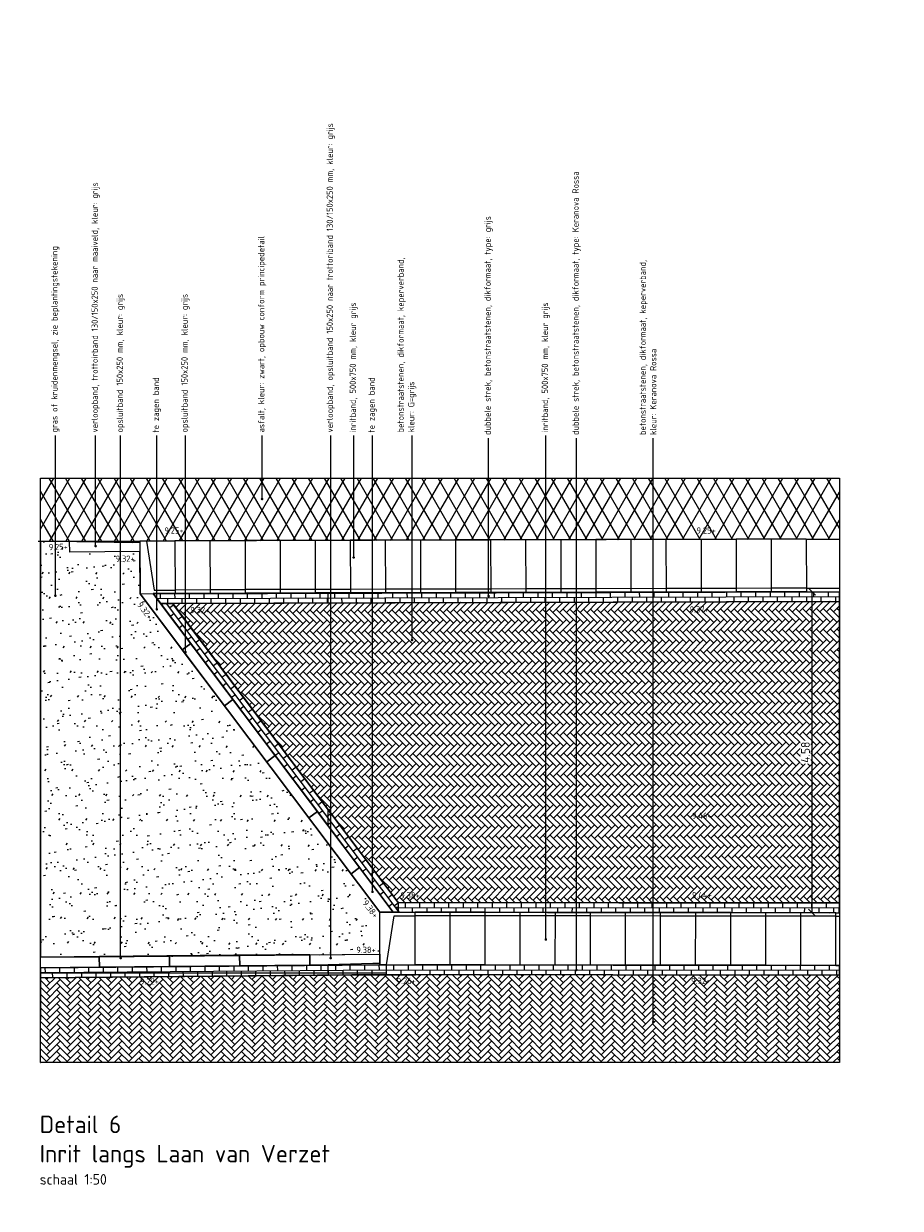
# Model space of a CAD drawing. Header units: metres. Extents: x -890 to 5635, y -951 to 6976.
# Tile 7 of 58: x 35 to 47, y -7 to 10. Entities that reach past the tile are written whole.
import ezdxf
from ezdxf import colors
from ezdxf.entities.mleader import LeaderData, LeaderLine
from ezdxf.math import Vec2, Vec3

# ---------------------------------------------------------------- set-up
doc = ezdxf.new("R2010")
doc.units = ezdxf.units.M
for name, color, linetype, lineweight in [('N-WE-GR-GRAS-A', 11, 'Continuous', 13), ('N-WE-VH-KANTOPSLUITING_ELEMENT_INRIT-S', 2, 'Continuous', 25), ('N-WE-VH-KANTOPSLUITING_OPSLUITBAND_150X250-G', 3, 'Continuous', 25), ('N-WE-VH-KANTOPSLUITING_VERLOOPBAND-S', 3, 'Continuous', 25), ('N-WE-VH-VERHARDING_ASFALT-A', 11, 'Continuous', 13), ('N-WE-VH-VERHARDING_BETONSTRAATSTEEN-A', 11, 'Continuous', 13), ('N-WE-VH-VERHARDING_STRAATBAKSTEEN-A', 11, 'Continuous', 13), ('X-XX-AL-AANPIJLING-T18', 10, 'Continuous', 18), ('X-XX-AL-PEIL-T18', 10, 'Continuous', 18), ('X-XX-AL-T50', 130, 'Continuous', 50)]:
    doc.layers.add(name, color=color, linetype=linetype, lineweight=lineweight)
doc.layers.add('TL00_HULPLAAG', color=211, linetype='Continuous', plot=False)
doc.styles.add('NLCS-ISO', font='NLCS-ISO.ttf')
doc.styles.add('NLCS-ISO-M20-T50', font='NLCS-ISO.ttf', dxfattribs={"height": 0.1})
doc.styles.add('NLCS-ISO-M50-T18', font='NLCS-ISO.ttf', dxfattribs={"height": 0.09})
doc.styles.add('NLCS-ISO-M50-T50', font='NLCS-ISO.ttf', dxfattribs={"height": 0.25})
doc.dimstyles.new('NLCS RODOR-DIM-050', dxfattribs={"dimscale": 0.05, "dimtxt": 2.5, "dimasz": 2, "dimexe": 1.25, "dimexo": 0.625, "dimtad": 1, "dimzin": 1, "dimdsep": 46, "dimtxsty": 'NLCS-ISO', "dimblk": 'OBLIQUE', "dimcen": 0, "dimse1": 1, "dimse2": 1, "dimclrd": 256, "dimclre": 1, "dimclrt": 256, "dimadec": 0, "dimazin": 0, "dimtfac": 1, "dimtmove": 2, "dimatfit": 3, "dimfxl": 1, "dimtfill": 1, "dimtolj": 1, "dimtzin": 0, "dimlwd": -1, "dimlwe": -1, "dimarcsym": 0})
pattern_1 = [(0, (6.942, 12.5165), (0, 8), []), (90, (6.942, 12.5165), (-8, 8), [8, -8])]

# ---------------------------------------------------------------- blocks, each defined once
blk = doc.blocks.new('N-SVH-INRITELEMENT_130 150_180X750X500_MIDDEN')
for p, q in [((0, 0), (0, 0.75)), ((0.5, 0.75), (0, 0.75)), ((0.5, 0.7), (0, 0.7)), ((0.5, 0), (0.5, 0.75)), ((0.5, 0), (0, 0))]:
    blk.add_line(p, q)
blk = doc.blocks.new('N-SVH-INRITELEMENT_130 150_180X750X500_LINKS')
for p, q in [((0, 0), (0, 0.75)), ((0, 0.75), (0.5, 0.75)), ((0.095, 0), (0.2, 0.7)), ((0.2, 0.7), (0.5, 0.7)), ((0.5, 0), (0.5, 0.75)), ((0, 0), (0.5, 0))]:
    blk.add_line(p, q)
blk = doc.blocks.new('SVH-VERLOOPBAND_TROTTOIRBAND 130 150X250 HD_OPSLUITBAND 150X250 HD_L1000_LINKS-MM')
blk.add_lwpolyline([(0, 0), (-1000, 0), (-1000, 150), (0, 150)], close=True)
blk.add_lwpolyline([(0, 20), (-100, 20), (-900, 0)])
blk = doc.blocks.new('SVH-TROTTOIRBAND EINDVERLOOPBAND_130 150X250_150X120_RECHTS_L1000_HD-MM')
for p in [(0, 20), (900, 0)]:
    blk.add_line(p, (100, 20))
blk.add_lwpolyline([(1000, 0), (0, 0), (0, 150), (1000, 150)], close=True)
blk = doc.blocks.new('_Dot')
at = {"color": 0, "linetype": 'ByBlock', "lineweight": -2}
blk.add_line((-0.5, 0), (-1, 0), dxfattribs=at)
at = {"color": 0, "linetype": 'ByBlock', "const_width": 0.5}
blk.add_lwpolyline([(-0.25, 0, 1), (0.25, 0, 1)], format="xyb", close=True, dxfattribs=at)
blk = doc.blocks.new('_Oblique')
at = {"color": 0, "linetype": 'ByBlock', "lineweight": -2}
blk.add_line((-0.5, -0.5), (0.5, 0.5), dxfattribs=at)
blk = doc.blocks.new('*D140')
at = {"layer": 'Defpoints', "color": 0, "transparency": 16777216}
for p in [(46.233, 1.954), (45.843, -2.622), (46.233, -2.622)]:
    blk.add_point(p, dxfattribs=at)
at = {"layer": 'X-XX-AL-PEIL-T18', "transparency": 16777216}
blk.add_line((45.843, 1.954), (45.843, -2.622), dxfattribs=at)
at = {"layer": 'X-XX-AL-PEIL-T18', "transparency": 16777216, "xscale": 0.1, "yscale": 0.1, "zscale": 0.1}
for p, rotation in [((45.843, 1.954), 90), ((45.843, -2.622), 270)]:
    blk.add_blockref('_Oblique', p, dxfattribs=dict(at, rotation=rotation))
at = {"layer": 'X-XX-AL-PEIL-T18', "transparency": 16777216, "insert": (45.75, -0.334), "char_height": 0.125, "attachment_point": 5, "rotation": 90, "style": 'NLCS-ISO', "bg_fill": 3, "box_fill_scale": 1.1, "bg_fill_color": 256, "bg_fill_true_color": 13158600, "bg_fill_transparency": 0}
blk.add_mtext('\\A1;4.58', dxfattribs=at)

msp = doc.modelspace()

# ---------------------------------------------------------------- hatches: boundary and pattern name
at = {"layer": 'N-WE-GR-GRAS-A'}
h = msp.add_hatch(dxfattribs=at)
h.set_pattern_fill('AGR-GRAS_GAZON', color=256, scale=0.2, pattern_type=2)
h.set_pattern_definition([(37.5, (6.94224, 12.51645), (-0.0125987, 0.3853648), [0, -0.304, 0, -0.34, 0, -0.325]), (7.5, (6.94224, 12.51645), (0.353955, 0.564429), [0, -0.164, 0, -0.274, 0, -0.105]), (327.5, (6.69624, 12.51645), (0.6228284, 0.0011318), [0, -0.1, 0, -0.36, 0, -0.47]), (317.5, (6.69624, 12.51645), (0.601225, 0.175535), [0, -0.05, 0, -0.236, 0, -0.27]), (51, (6.43424, 13.27845), (-0.1008174, 0.3515922), [0.03, -0.4191]), (10, (6.43424, 11.75445), (0.1545774, 0.3314922), [0.03, -0.4191])])
h.paths.add_polyline_path([(34.845, -3.257), (39.683, -3.214), (39.685, -2.614), (36.265, 1.925), (36.262, 2.525), (35.262, 2.519), (35.261, 2.669), (34.845, 2.669)])
h = msp.add_hatch(dxfattribs=at)
h.set_pattern_fill('DF-KEPER', color=256, angle=135.16)
h.set_pattern_definition([(135.16, (36.73217, 1.78657), (-0.09758036, -0.0002725), [0.276, -0.138]), (45.16, (36.586205, 1.63979), (-0.09758036, -0.0002725), [0.276, -0.138])])
h.paths.add_polyline_path([(46.233, 1.814), (46.233, -2.482), (39.943, -2.474), (36.732, 1.787), (36.732, 1.787)])
h.paths.add_polyline_path([(39.953, -2.445), (40.277, -2.441), (40.276, -2.306), (39.952, -2.31)], flags=24)
h.paths.add_polyline_path([(44.11, -2.439), (44.452, -2.436), (44.451, -2.301), (44.109, -2.304)], flags=24)
h.paths.add_polyline_path([(44.11, -1.309), (44.443, -1.306), (44.442, -1.171), (44.109, -1.174)], flags=24)
h.paths.add_polyline_path([(36.959, 1.624), (37.283, 1.627), (37.281, 1.762), (36.957, 1.759)], flags=24)
h.paths.add_polyline_path([(44.076, 1.633), (44.4, 1.636), (44.399, 1.771), (44.075, 1.768)], flags=24)
at = {"layer": 'N-WE-VH-VERHARDING_ASFALT-A'}
h = msp.add_hatch(dxfattribs=at)
h.set_pattern_fill('AVH-ASFALT', color=256, scale=0.2, pattern_type=2)
h.set_pattern_definition([(60, (6.94224, 12.51645), (-0.1732051, 0.1), []), (120, (6.94224, 12.51645), (-0.1732051, -0.1), [])])
h.paths.add_polyline_path([(46.233, 3.572), (46.235, 2.704), (36.261, 2.675), (35.261, 2.669), (34.845, 2.669), (34.845, 3.572)])
h.paths.add_polyline_path([(44.176, 2.758), (44.5, 2.761), (44.499, 2.896), (44.175, 2.893)], flags=24)
h.paths.add_polyline_path([(36.589, 2.758), (36.913, 2.761), (36.912, 2.896), (36.588, 2.893)], flags=24)
at = {"layer": 'N-WE-VH-VERHARDING_BETONSTRAATSTEEN-A'}
h = msp.add_hatch(dxfattribs=at)
h.set_pattern_fill('AR-B816', color=256)
h.set_pattern_definition(pattern_1)
h.paths.add_polyline_path([(46.093, 1.814), (46.233, 1.814), (46.233, -2.622), (46.092, -2.622)])
h.paths.add_polyline_path([(39.943, -2.474), (39.943, -2.614), (39.873, -2.614), (36.452, 1.926), (36.731, 1.927), (36.732, 1.787)])
h.paths.add_polyline_path([(46.233, 1.814), (36.732, 1.787), (36.731, 1.927), (46.233, 1.954)])
edge = h.paths.add_edge_path()
edge.add_line((46.232, -2.622), (46.233, -2.482))
edge.add_line((46.233, -2.482), (39.943, -2.474))
edge.add_line((39.943, -2.474), (39.943, -2.614))
edge.add_line((39.943, -2.614), (46.092, -2.622))
h = msp.add_hatch(dxfattribs=at)
h.set_pattern_fill('AR-B816', color=256)
h.set_pattern_definition(pattern_1)
edge = h.paths.add_edge_path()
edge.add_line((39.779, -3.504), (34.845, -3.547))
edge.add_line((34.845, -3.547), (34.845, -3.407))
edge.add_line((34.845, -3.407), (39.684, -3.364))
edge.add_line((39.684, -3.364), (39.779, -3.364))
h = msp.add_hatch(dxfattribs=at)
h.set_pattern_fill('DF-KEPER', color=256, angle=45)
h.set_pattern_definition([(45, (27.906064, -16.06304), (0, 0.09758074), [0.276, -0.138]), (315, (27.75969, -15.91667), (1e-17, 0.09758074), [0.276, -0.138])])
edge = h.paths.add_edge_path()
edge.add_line((34.845, -3.547), (38.952, -3.509))
edge.add_line((38.952, -3.509), (41.435, -3.504))
edge.add_line((41.435, -3.504), (46.233, -3.512))
edge.add_line((46.233, -3.512), (46.233, -4.758))
edge.add_line((46.233, -4.758), (34.845, -4.758))
edge.add_line((34.845, -4.758), (34.848, -3.547))
h.paths.add_polyline_path([(39.901, -3.663), (40.225, -3.66), (40.223, -3.525), (39.899, -3.528)], flags=24)
h.paths.add_polyline_path([(44.099, -3.663), (44.423, -3.66), (44.422, -3.525), (44.098, -3.528)], flags=24)
h.paths.add_polyline_path([(36.241, -3.669), (36.565, -3.666), (36.564, -3.531), (36.24, -3.534)], flags=24)
at = {"layer": 'N-WE-VH-VERHARDING_STRAATBAKSTEEN-A'}
h = msp.add_hatch(dxfattribs=at)
h.set_pattern_fill('DF-HALFSTEENS', color=256, angle=90.16)
h.set_pattern_definition([(90.16, (36.452, 1.92575), (-0.1040776, 0.2067102), [0.069, -0.069]), (180.16, (36.452, 1.92575), (0.0001927, -0.06899973), [])])
h.paths.add_polyline_path([(46.233, 1.814), (36.557, 1.787), (36.452, 1.926), (46.233, 1.954)])
h = msp.add_hatch(dxfattribs=at)
h.set_pattern_fill('DF-HALFSTEENS', color=256, angle=217)
h.set_pattern_definition([(217, (39.87286, -2.61418), (-0.1030297, -0.2072345), [0.069, -0.069]), (307, (39.872856, -2.61418), (0.05510585, 0.0415252), [])])
h.paths.add_polyline_path([(39.943, -2.474), (39.943, -2.614), (39.873, -2.614), (36.557, 1.787), (36.732, 1.787)])
h = msp.add_hatch(dxfattribs=at)
h.set_pattern_fill('DF-HALFSTEENS', color=256, angle=89.93)
h.set_pattern_definition([(89.93, (39.94255, -2.61427), (-0.103247, 0.2071263), [0.069, -0.069]), (179.93, (39.942553, -2.614266), (-8.43e-05, -0.06899995), [])])
edge = h.paths.add_edge_path()
edge.add_line((46.232, -2.622), (46.233, -2.482))
edge.add_line((46.233, -2.482), (39.943, -2.474))
edge.add_line((39.943, -2.474), (39.943, -2.614))
edge.add_line((39.943, -2.614), (46.092, -2.622))
h = msp.add_hatch(dxfattribs=at)
h.set_pattern_fill('DF-HALFSTEENS', color=256, angle=90.49)
h.set_pattern_definition([(90.49, (39.77852, -3.36407), (-0.1052665, 0.2061073), [0.069, -0.069]), (180.49, (39.778515, -3.364066), (0.0005901, -0.0689975), [])])
h.paths.add_polyline_path([(34.847, -3.547), (39.779, -3.504), (39.779, -3.364), (34.845, -3.407), (34.845, -3.477), (34.845, -3.547)])
h = msp.add_hatch(dxfattribs=at)
h.set_pattern_fill('DF-HALFSTEENS', color=256, angle=89.93)
h.set_pattern_definition([(89.93, (39.77869, -3.36407), (-0.103247, 0.2071263), [0.069, -0.069]), (179.93, (39.778686, -3.364066), (-8.43e-05, -0.06899995), [])])
edge = h.paths.add_edge_path()
edge.add_line((39.779, -3.364), (46.233, -3.372))
edge.add_line((46.233, -3.372), (46.233, -3.512))
edge.add_line((46.233, -3.512), (39.779, -3.504))
edge.add_line((39.779, -3.504), (39.779, -3.364))

# ---------------------------------------------------------------- linework, layer by layer
msp.add_circle((74.407, 12.727), 964.044)
at = {"layer": 'N-WE-VH-KANTOPSLUITING_ELEMENT_INRIT-S', "flags": 128}
for points in [[(45.761, 2.703), (46.233, 2.703)], [(45.762, 2.003), (46.233, 2.003)], [(45.763, 1.953), (46.233, 1.954)], [(46.185, -2.622), (46.233, -2.622)], [(46.185, -2.672), (46.233, -2.672)], [(46.184, -3.372), (46.233, -3.372)]]:
    msp.add_lwpolyline(points, dxfattribs=at)
at = {"layer": 'N-WE-VH-KANTOPSLUITING_OPSLUITBAND_150X250-G', "flags": 128}
for points in [[(36.265, 1.925), (36.452, 1.926), (36.987, 1.216), (36.867, 1.126), (36.265, 1.925)], [(36.265, 1.925), (39.685, -2.614)], [(36.867, 1.126), (36.987, 1.216), (37.588, 0.418), (37.469, 0.327), (36.867, 1.126)], [(37.469, 0.327), (37.588, 0.418), (38.19, -0.381), (38.07, -0.471), (37.469, 0.327)], [(38.07, -0.471), (38.19, -0.381), (38.792, -1.18), (38.672, -1.27), (38.07, -0.471)], [(38.672, -1.27), (38.792, -1.18), (39.394, -1.978), (39.274, -2.069), (38.672, -1.27)], [(39.274, -2.069), (39.394, -1.978), (39.873, -2.614), (39.685, -2.614), (39.274, -2.069)]]:
    msp.add_lwpolyline(points, dxfattribs=at)
at = {"layer": 'N-WE-VH-KANTOPSLUITING_OPSLUITBAND_150X250-G'}
msp.add_lwpolyline([(38.683, -3.22, 0.001294), (34.845, -3.257, 0.001294)], format="xyb", dxfattribs=at)
for points in [[(34.845, -3.257), (35.683, -3.249), (35.685, -3.399), (34.845, -3.407), (34.845, -3.257)], [(35.683, -3.249), (36.683, -3.239), (36.685, -3.389), (35.685, -3.399), (35.683, -3.249)], [(36.683, -3.239), (37.683, -3.23), (37.685, -3.38), (36.685, -3.389), (36.683, -3.239)], [(37.683, -3.23), (38.683, -3.22), (38.685, -3.37), (37.685, -3.38), (37.683, -3.23)]]:
    msp.add_lwpolyline(points, dxfattribs=at)
at = {"layer": 'N-WE-VH-VERHARDING_ASFALT-A'}
msp.add_line((35.26, 2.669), (34.814, 2.669), dxfattribs=at)
at = {"layer": 'N-WE-VH-VERHARDING_STRAATBAKSTEEN-A'}
for p, q in [((39.957, -2.476), (39.892, -2.525)), ((39.943, -2.545), (39.907, -2.545)), ((39.907, -2.545), (39.959, -2.614))]:
    msp.add_line(p, q, dxfattribs=at)
at = {"layer": 'TL00_HULPLAAG', "flags": 128}
for points in [[(46.233, 3.572), (46.235, 2.704), (36.261, 2.675), (35.261, 2.669), (34.845, 2.669), (34.845, 3.572), (46.233, 3.572)], [(34.845, -3.257), (39.683, -3.214), (39.685, -2.614), (36.265, 1.925), (36.262, 2.525), (35.262, 2.519), (35.261, 2.669), (34.845, 2.669), (34.845, -3.257)], [(39.943, -2.474), (39.943, -2.614), (39.873, -2.614), (36.557, 1.787), (36.732, 1.787), (36.732, 1.787), (39.943, -2.474)], [(39.779, -3.504), (34.845, -3.547), (34.845, -3.407), (39.684, -3.364), (39.779, -3.364)], [(39.779, -3.364), (46.233, -3.372), (46.233, -3.512), (39.779, -3.504), (39.779, -3.364)], [(34.845, -3.547), (38.952, -3.509), (41.435, -3.504), (46.233, -3.512), (46.233, -4.758), (34.845, -4.758), (34.848, -3.547)]]:
    msp.add_lwpolyline(points, dxfattribs=at)
msp.add_lwpolyline([(46.233, -3.372), (39.779, -3.364), (39.684, -3.364), (34.845, -3.407), (34.845, -3.547), (34.846, -3.547), (39.684, -3.504), (39.779, -3.504), (46.233, -3.512)], close=True, dxfattribs=at)

# ---------------------------------------------------------------- block references
at = {"layer": 'N-WE-VH-KANTOPSLUITING_ELEMENT_INRIT-S', "xscale": -1}
for name, p, rotation in [('N-SVH-INRITELEMENT_130 150_180X750X500_MIDDEN', (44.761, 2.701), 180.1427535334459), ('N-SVH-INRITELEMENT_130 150_180X750X500_MIDDEN', (45.261, 2.702), 180.1427535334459), ('N-SVH-INRITELEMENT_130 150_180X750X500_LINKS', (36.261, 2.675), 180.327400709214), ('N-SVH-INRITELEMENT_130 150_180X750X500_MIDDEN', (36.761, 2.678), 180.327400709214), ('N-SVH-INRITELEMENT_130 150_180X750X500_MIDDEN', (37.261, 2.68), 180.327400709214), ('N-SVH-INRITELEMENT_130 150_180X750X500_MIDDEN', (37.761, 2.683), 180.1427535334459), ('N-SVH-INRITELEMENT_130 150_180X750X500_MIDDEN', (38.261, 2.684), 180.1427535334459), ('N-SVH-INRITELEMENT_130 150_180X750X500_MIDDEN', (38.761, 2.686), 180.1427535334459), ('N-SVH-INRITELEMENT_130 150_180X750X500_MIDDEN', (39.261, 2.687), 180.1427535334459), ('N-SVH-INRITELEMENT_130 150_180X750X500_MIDDEN', (39.761, 2.688), 180.1427535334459), ('N-SVH-INRITELEMENT_130 150_180X750X500_MIDDEN', (40.261, 2.689), 180.1427535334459), ('N-SVH-INRITELEMENT_130 150_180X750X500_MIDDEN', (40.761, 2.691), 180.1427535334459), ('N-SVH-INRITELEMENT_130 150_180X750X500_MIDDEN', (41.261, 2.692), 180.1427535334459), ('N-SVH-INRITELEMENT_130 150_180X750X500_MIDDEN', (41.761, 2.693), 180.1427535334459), ('N-SVH-INRITELEMENT_130 150_180X750X500_MIDDEN', (42.261, 2.694), 180.1427535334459), ('N-SVH-INRITELEMENT_130 150_180X750X500_MIDDEN', (42.761, 2.696), 180.1427535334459), ('N-SVH-INRITELEMENT_130 150_180X750X500_MIDDEN', (43.261, 2.697), 180.1427535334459), ('N-SVH-INRITELEMENT_130 150_180X750X500_MIDDEN', (43.761, 2.698), 180.1427535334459), ('N-SVH-INRITELEMENT_130 150_180X750X500_MIDDEN', (44.261, 2.699), 180.1427535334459)]:
    msp.add_blockref(name, p, dxfattribs=dict(at, rotation=rotation))
at = {"layer": 'N-WE-VH-KANTOPSLUITING_ELEMENT_INRIT-S', "rotation": 359.9299025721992}
for name, p in [('N-SVH-INRITELEMENT_130 150_180X750X500_LINKS', (39.684, -3.364)), ('N-SVH-INRITELEMENT_130 150_180X750X500_MIDDEN', (40.184, -3.365)), ('N-SVH-INRITELEMENT_130 150_180X750X500_MIDDEN', (40.684, -3.365)), ('N-SVH-INRITELEMENT_130 150_180X750X500_MIDDEN', (41.184, -3.366)), ('N-SVH-INRITELEMENT_130 150_180X750X500_MIDDEN', (41.684, -3.366)), ('N-SVH-INRITELEMENT_130 150_180X750X500_MIDDEN', (42.184, -3.367)), ('N-SVH-INRITELEMENT_130 150_180X750X500_MIDDEN', (42.684, -3.368)), ('N-SVH-INRITELEMENT_130 150_180X750X500_MIDDEN', (43.184, -3.368)), ('N-SVH-INRITELEMENT_130 150_180X750X500_MIDDEN', (43.684, -3.369)), ('N-SVH-INRITELEMENT_130 150_180X750X500_MIDDEN', (44.184, -3.369)), ('N-SVH-INRITELEMENT_130 150_180X750X500_MIDDEN', (44.684, -3.37)), ('N-SVH-INRITELEMENT_130 150_180X750X500_MIDDEN', (45.184, -3.371)), ('N-SVH-INRITELEMENT_130 150_180X750X500_MIDDEN', (45.684, -3.371))]:
    msp.add_blockref(name, p, dxfattribs=at)
at = {"layer": 'N-WE-VH-KANTOPSLUITING_VERLOOPBAND-S'}
for name, p, xscale, yscale, zscale, rotation in [('SVH-TROTTOIRBAND EINDVERLOOPBAND_130 150X250_150X120_RECHTS_L1000_HD-MM', (36.261, 2.675), 0.001, 0.001, 0.001, 180.3274007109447), ('SVH-VERLOOPBAND_TROTTOIRBAND 130 150X250 HD_OPSLUITBAND 150X250 HD_L1000_LINKS-MM', (39.684, -3.364), 0.000999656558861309, 0.000999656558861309, 0.000999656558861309, 0.3567895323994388)]:
    msp.add_blockref(name, p, dxfattribs=dict(at, xscale=xscale, yscale=yscale, zscale=zscale, rotation=rotation))

# ---------------------------------------------------------------- texts
at = {"layer": 'X-XX-AL-PEIL-T18', "style": 'NLCS-ISO-M50-T18'}
for s, rotation, p in [('9.25+', 0.5677, (36.612, 2.78)), ('9.25+', 0.5677, (44.198, 2.78)), ('9.25+', 0.5677, (34.963, 2.545)), ('9.32+', 0.5677, (35.917, 2.378)), ('9.32+', 306.9982, (36.216, 1.765)), ('9.32+', 0.5677, (36.981, 1.646)), ('9.37+', 0.5677, (44.099, 1.655)), ('9.46+', 0.5677, (44.133, -1.286)), ('9.38+', 0.5677, (39.975, -2.422)), ('9.44+', 0.5677, (44.133, -2.416)), ('9.38+', 306.9982, (39.43, -2.485)), ('9.38+', 0.5677, (39.348, -3.197)), ('9.22+', 0.5677, (36.264, -3.646)), ('9.26+', 0.5677, (39.923, -3.64)), ('9.32+', 0.5677, (44.121, -3.64))]:
    msp.add_text(s, height=0.09, rotation=rotation, dxfattribs=at).set_placement(p)
at = {"layer": 'X-XX-AL-T50', "ltscale": 0.5, "insert": (34.834, -5.513), "char_height": 0.25, "width": 8.7521, "attachment_point": 1, "style": 'NLCS-ISO-M50-T50'}
msp.add_mtext('{\\C4;Detail 6 \\PInrit langs Laan van Verzet\\P\\H0.6x;\\C3;schaal 1:50}', dxfattribs=at)

# ---------------------------------------------------------------- leaders
at = {"layer": 'X-XX-AL-AANPIJLING-T18'}
ml = msp.add_multileader_mtext('Standard', dxfattribs=at)
ml.set_content('verloopband, opsluitband 150x250 naar trottoriband 130/150x250 mm, kleur: grijs', color=2, style='NLCS-ISO-M20-T50')
ml.set_leader_properties(color=256, linetype='ByLayer', lineweight=-1)
ml.set_arrow_properties(name='DOT')
ml.build(insert=Vec2(0, 0))
ml.multileader.update_dxf_attribs({"text_left_attachment_type": 3, "text_right_attachment_type": 5, "dogleg_length": 0.036, "arrow_head_size": 0.036})
ctx = ml.context
ctx.base_point, ctx.char_height, ctx.arrow_head_size, ctx.landing_gap_size, ctx.plane_origin, ctx.plane_x_axis, ctx.plane_y_axis = Vec3(38.982, 4.178), 0.09, 0.036, 0.045, Vec3(38.982, 2.883), Vec3(0, 1), Vec3(-1, 0)
ctx.left_attachment, ctx.right_attachment = 3, 5
notes = []
notes.append((ctx, [(0, (1, 1, 0), (38.982, 4.142), (0, 1), 0.036, [(0, [(38.982, -3.268)], 0, [])])]))
ctx.mtext.insert, ctx.mtext.text_direction, ctx.mtext.rotation, ctx.mtext.flow_direction = Vec3(38.924, 4.223), Vec3(0, 1), 1.570796, 5
ml = msp.add_multileader_mtext('Standard', dxfattribs=at)
ml.set_content('verloopband, trottoirband 130/150x250 naar maaiveld, kleur: grijs ', color=2, style='NLCS-ISO-M20-T50')
ml.set_leader_properties(color=256, linetype='ByLayer', lineweight=-1)
ml.set_arrow_properties(name='DOT')
ml.build(insert=Vec2(0, 0))
ml.multileader.update_dxf_attribs({"text_left_attachment_type": 3, "text_right_attachment_type": 5, "dogleg_length": 0.036, "arrow_head_size": 0.036})
ctx = ml.context
ctx.base_point, ctx.char_height, ctx.arrow_head_size, ctx.landing_gap_size, ctx.plane_origin, ctx.plane_x_axis, ctx.plane_y_axis = Vec3(35.631, 4.178), 0.09, 0.036, 0.045, Vec3(35.631, 3.88), Vec3(0, 1), Vec3(-1, 0)
ctx.left_attachment, ctx.right_attachment = 3, 5
notes.append((ctx, [(0, (1, 1, 0), (35.631, 4.142), (0, 1), 0.036, [(0, [(35.631, 2.604)], 0, [])])]))
ctx.mtext.insert, ctx.mtext.text_direction, ctx.mtext.rotation, ctx.mtext.flow_direction = Vec3(35.573, 4.223), Vec3(0, 1), 1.570796, 5
ml = msp.add_multileader_mtext('Standard', dxfattribs=at)
ml.set_content('dubbele strek, betonstraatstenen, dikformaat, type: Keranova Rossa ', color=2, style='NLCS-ISO-M20-T50')
ml.set_leader_properties(color=256, linetype='ByLayer', lineweight=-1)
ml.set_arrow_properties(name='DOT')
ml.build(insert=Vec2(0, 0))
ml.multileader.update_dxf_attribs({"text_left_attachment_type": 3, "text_right_attachment_type": 5, "dogleg_length": 0.036, "arrow_head_size": 0.036})
ctx = ml.context
ctx.base_point, ctx.char_height, ctx.arrow_head_size, ctx.landing_gap_size, ctx.plane_origin, ctx.plane_x_axis, ctx.plane_y_axis = Vec3(42.486, 4.142), 0.09, 0.036, 0.045, Vec3(42.486, 3.81), Vec3(0, 1), Vec3(-1, 0)
ctx.left_attachment, ctx.right_attachment = 3, 5
notes.append((ctx, [(0, (1, 1, 0), (42.486, 4.106), (0, 1), 0.036, [(0, [(42.486, -3.437)], 0, [])])]))
ctx.mtext.insert, ctx.mtext.text_direction, ctx.mtext.rotation, ctx.mtext.flow_direction = Vec3(42.428, 4.187), Vec3(0, 1), 1.570796, 5
ml = msp.add_multileader_mtext('Standard', dxfattribs=at)
ml.set_content('dubbele strek, betonstraatstenen, dikformaat, type: grijs', color=2, style='NLCS-ISO-M20-T50')
ml.set_leader_properties(color=256, linetype='ByLayer', lineweight=-1)
ml.set_arrow_properties(name='DOT')
ml.build(insert=Vec2(0, 0))
ml.multileader.update_dxf_attribs({"text_left_attachment_type": 3, "text_right_attachment_type": 5, "dogleg_length": 0.036, "arrow_head_size": 0.036})
ctx = ml.context
ctx.base_point, ctx.char_height, ctx.arrow_head_size, ctx.landing_gap_size, ctx.plane_origin, ctx.plane_x_axis, ctx.plane_y_axis = Vec3(41.233, 4.142), 0.09, 0.036, 0.045, Vec3(41.233, 3.81), Vec3(0, 1), Vec3(-1, 0)
ctx.left_attachment, ctx.right_attachment = 3, 5
notes.append((ctx, [(0, (1, 1, 0), (41.233, 4.106), (0, 1), 0.036, [(0, [(41.233, 1.892)], 0, [])])]))
ctx.mtext.insert, ctx.mtext.text_direction, ctx.mtext.rotation, ctx.mtext.flow_direction = Vec3(41.174, 4.187), Vec3(0, 1), 1.570796, 5
ml = msp.add_multileader_mtext('Standard', dxfattribs=at)
ml.set_content('asfalt, kleur: zwart, opbouw conform principedetail', color=2, style='NLCS-ISO-M20-T50')
ml.set_leader_properties(color=256, linetype='ByLayer', lineweight=-1)
ml.set_arrow_properties(name='DOT')
ml.build(insert=Vec2(0, 0))
ml.multileader.update_dxf_attribs({"text_left_attachment_type": 3, "text_right_attachment_type": 5, "dogleg_length": 0.036, "arrow_head_size": 0.036})
ctx = ml.context
ctx.base_point, ctx.char_height, ctx.arrow_head_size, ctx.landing_gap_size, ctx.plane_origin, ctx.plane_x_axis, ctx.plane_y_axis = Vec3(38.004, 4.178), 0.09, 0.036, 0.045, Vec3(38.004, 3.88), Vec3(0, 1), Vec3(-1, 0)
ctx.left_attachment, ctx.right_attachment = 3, 5
notes.append((ctx, [(0, (1, 1, 0), (38.004, 4.142), (0, 1), 0.036, [(0, [(38.004, 3.275)], 0, [])])]))
ctx.mtext.insert, ctx.mtext.text_direction, ctx.mtext.rotation, ctx.mtext.flow_direction = Vec3(37.946, 4.223), Vec3(0, 1), 1.570796, 5
ml = msp.add_multileader_mtext('Standard', dxfattribs=at)
ml.set_content('gras of kruidenmengsel, zie beplantingstekening', color=2, style='NLCS-ISO-M20-T50')
ml.set_leader_properties(color=256, linetype='ByLayer', lineweight=-1)
ml.set_arrow_properties(name='DOT')
ml.build(insert=Vec2(0, 0))
ml.multileader.update_dxf_attribs({"text_left_attachment_type": 3, "text_right_attachment_type": 5, "dogleg_length": 0.036, "arrow_head_size": 0.036})
ctx = ml.context
ctx.base_point, ctx.char_height, ctx.arrow_head_size, ctx.landing_gap_size, ctx.plane_origin, ctx.plane_x_axis, ctx.plane_y_axis = Vec3(35.057, 4.178), 0.09, 0.036, 0.045, Vec3(35.057, 2.639), Vec3(0, 1), Vec3(-1, 0)
ctx.left_attachment, ctx.right_attachment = 3, 5
notes.append((ctx, [(0, (1, 1, 0), (35.057, 4.142), (0, 1), 0.036, [(0, [(35.057, 1.897)], 0, [])])]))
ctx.mtext.insert, ctx.mtext.text_direction, ctx.mtext.rotation, ctx.mtext.flow_direction = Vec3(34.998, 4.223), Vec3(0, 1), 1.570796, 5
ml = msp.add_multileader_mtext('Standard', dxfattribs=at)
ml.set_content('betonstraatstenen, dikformaat, keperverband, \\Pkleur:^IG=grijs', color=2, style='NLCS-ISO-M20-T50')
ml.set_leader_properties(color=256, linetype='ByLayer', lineweight=-1)
ml.set_arrow_properties(name='DOT')
ml.build(insert=Vec2(0, 0))
ml.multileader.update_dxf_attribs({"text_left_attachment_type": 3, "text_right_attachment_type": 5, "dogleg_length": 0.036, "arrow_head_size": 0.036})
ctx = ml.context
ctx.base_point, ctx.char_height, ctx.arrow_head_size, ctx.landing_gap_size, ctx.plane_origin, ctx.plane_x_axis, ctx.plane_y_axis = Vec3(40.142, 4.178), 0.09, 0.036, 0.045, Vec3(40.142, 3.88), Vec3(0, 1), Vec3(-1, 0)
ctx.left_attachment, ctx.right_attachment = 3, 5
notes.append((ctx, [(0, (1, 1, 0), (40.142, 4.142), (0, 1), 0.036, [(0, [(40.142, 1.265)], 0, [])])]))
ctx.mtext.insert, ctx.mtext.text_direction, ctx.mtext.rotation, ctx.mtext.flow_direction = Vec3(39.934, 4.223), Vec3(0, 1), 1.570796, 5
ml = msp.add_multileader_mtext('Standard', dxfattribs=at)
ml.set_content('betonstraatstenen, dikformaat, keperverband, \\Pkleur:^IKeranova Rossa', color=2, style='NLCS-ISO-M20-T50')
ml.set_leader_properties(color=256, linetype='ByLayer', lineweight=-1)
ml.set_arrow_properties(name='DOT')
ml.build(insert=Vec2(0, 0))
ml.multileader.update_dxf_attribs({"text_left_attachment_type": 3, "text_right_attachment_type": 5, "dogleg_length": 0.036, "arrow_head_size": 0.036})
ctx = ml.context
ctx.base_point, ctx.char_height, ctx.arrow_head_size, ctx.landing_gap_size, ctx.plane_origin, ctx.plane_x_axis, ctx.plane_y_axis = Vec3(43.58, 4.142), 0.09, 0.036, 0.045, Vec3(43.58, 3.844), Vec3(0, 1), Vec3(-1, 0)
ctx.left_attachment, ctx.right_attachment = 3, 5
notes.append((ctx, [(0, (1, 1, 0), (43.58, 4.106), (0, 1), 0.036, [(0, [(43.58, -4.178)], 0, [])])]))
ctx.mtext.insert, ctx.mtext.text_direction, ctx.mtext.rotation, ctx.mtext.flow_direction = Vec3(43.385, 4.187), Vec3(0, 1), 1.570796, 5
ml = msp.add_multileader_mtext('Standard', dxfattribs=at)
ml.set_content('opsluitband 150x250 mm, kleur: grijs', color=2, style='NLCS-ISO-M20-T50')
ml.set_leader_properties(color=256, linetype='ByLayer', lineweight=-1)
ml.set_arrow_properties(name='DOT')
ml.build(insert=Vec2(0, 0))
ml.multileader.update_dxf_attribs({"text_left_attachment_type": 3, "text_right_attachment_type": 5, "dogleg_length": 0.036, "arrow_head_size": 0.036})
ctx = ml.context
ctx.base_point, ctx.char_height, ctx.arrow_head_size, ctx.landing_gap_size, ctx.plane_origin, ctx.plane_x_axis, ctx.plane_y_axis = Vec3(35.988, 4.178), 0.09, 0.036, 0.045, Vec3(35.988, 2.883), Vec3(0, 1), Vec3(-1, 0)
ctx.left_attachment, ctx.right_attachment = 3, 5
notes.append((ctx, [(0, (1, 1, 0), (35.988, 4.142), (0, 1), 0.036, [(0, [(35.988, -3.268)], 0, [])])]))
ctx.mtext.insert, ctx.mtext.text_direction, ctx.mtext.rotation, ctx.mtext.flow_direction = Vec3(35.93, 4.223), Vec3(0, 1), 1.570796, 5
ml = msp.add_multileader_mtext('Standard', dxfattribs=at)
ml.set_content('opsluitband 150x250 mm, kleur: grijs', color=2, style='NLCS-ISO-M20-T50')
ml.set_leader_properties(color=256, linetype='ByLayer', lineweight=-1)
ml.set_arrow_properties(name='DOT')
ml.build(insert=Vec2(0, 0))
ml.multileader.update_dxf_attribs({"text_left_attachment_type": 3, "text_right_attachment_type": 5, "dogleg_length": 0.036, "arrow_head_size": 0.036})
ctx = ml.context
ctx.base_point, ctx.char_height, ctx.arrow_head_size, ctx.landing_gap_size, ctx.plane_origin, ctx.plane_x_axis, ctx.plane_y_axis = Vec3(36.912, 4.178), 0.09, 0.036, 0.045, Vec3(36.912, 2.883), Vec3(0, 1), Vec3(-1, 0)
ctx.left_attachment, ctx.right_attachment = 3, 5
notes.append((ctx, [(0, (1, 1, 0), (36.912, 4.142), (0, 1), 0.036, [(0, [(36.912, 1.092)], 0, [])])]))
ctx.mtext.insert, ctx.mtext.text_direction, ctx.mtext.rotation, ctx.mtext.flow_direction = Vec3(36.853, 4.223), Vec3(0, 1), 1.570796, 5
ml = msp.add_multileader_mtext('Standard', dxfattribs=at)
ml.set_content('inritband, 500x750 mm, kleur grijs', color=2, style='NLCS-ISO-M20-T50')
ml.set_leader_properties(color=256, linetype='ByLayer', lineweight=-1)
ml.set_arrow_properties(name='DOT')
ml.build(insert=Vec2(0, 0))
ml.multileader.update_dxf_attribs({"text_left_attachment_type": 3, "text_right_attachment_type": 5, "dogleg_length": 0.036, "arrow_head_size": 0.036})
ctx = ml.context
ctx.base_point, ctx.char_height, ctx.arrow_head_size, ctx.landing_gap_size, ctx.plane_origin, ctx.plane_x_axis, ctx.plane_y_axis = Vec3(39.31, 4.178), 0.09, 0.036, 0.045, Vec3(39.31, 3.88), Vec3(0, 1), Vec3(-1, 0)
ctx.left_attachment, ctx.right_attachment = 3, 5
notes.append((ctx, [(0, (1, 1, 0), (39.31, 4.142), (0, 1), 0.036, [(0, [(39.31, 2.441)], 0, [])])]))
ctx.mtext.insert, ctx.mtext.text_direction, ctx.mtext.rotation, ctx.mtext.flow_direction = Vec3(39.252, 4.223), Vec3(0, 1), 1.570796, 5
ml = msp.add_multileader_mtext('Standard', dxfattribs=at)
ml.set_content('inritband, 500x750 mm, kleur grijs', color=2, style='NLCS-ISO-M20-T50')
ml.set_leader_properties(color=256, linetype='ByLayer', lineweight=-1)
ml.set_arrow_properties(name='DOT')
ml.build(insert=Vec2(0, 0))
ml.multileader.update_dxf_attribs({"text_left_attachment_type": 3, "text_right_attachment_type": 5, "dogleg_length": 0.036, "arrow_head_size": 0.036})
ctx = ml.context
ctx.base_point, ctx.char_height, ctx.arrow_head_size, ctx.landing_gap_size, ctx.plane_origin, ctx.plane_x_axis, ctx.plane_y_axis = Vec3(42.049, 4.178), 0.09, 0.036, 0.045, Vec3(42.049, 3.88), Vec3(0, 1), Vec3(-1, 0)
ctx.left_attachment, ctx.right_attachment = 3, 5
notes.append((ctx, [(0, (1, 1, 0), (42.049, 4.142), (0, 1), 0.036, [(0, [(42.049, -3.004)], 0, [])])]))
ctx.mtext.insert, ctx.mtext.text_direction, ctx.mtext.rotation, ctx.mtext.flow_direction = Vec3(41.99, 4.223), Vec3(0, 1), 1.570796, 5
ml = msp.add_multileader_mtext('Standard', dxfattribs=at)
ml.set_content('te zagen band', color=2, style='NLCS-ISO-M20-T50')
ml.set_leader_properties(color=256, linetype='ByLayer', lineweight=-1)
ml.set_arrow_properties(name='DOT')
ml.build(insert=Vec2(0, 0))
ml.multileader.update_dxf_attribs({"text_left_attachment_type": 3, "text_right_attachment_type": 5, "dogleg_length": 0.036, "arrow_head_size": 0.036})
ctx = ml.context
ctx.base_point, ctx.char_height, ctx.arrow_head_size, ctx.landing_gap_size, ctx.plane_origin, ctx.plane_x_axis, ctx.plane_y_axis = Vec3(36.503, 4.178), 0.09, 0.036, 0.045, Vec3(36.503, 2.883), Vec3(0, 1), Vec3(-1, 0)
ctx.left_attachment, ctx.right_attachment = 3, 5
notes.append((ctx, [(0, (1, 1, 0), (36.503, 4.142), (0, 1), 0.036, [(0, [(36.503, 1.703)], 0, [])])]))
ctx.mtext.insert, ctx.mtext.text_direction, ctx.mtext.rotation, ctx.mtext.flow_direction = Vec3(36.445, 4.223), Vec3(0, 1), 1.570796, 5
ml = msp.add_multileader_mtext('Standard', dxfattribs=at)
ml.set_content('te zagen band', color=2, style='NLCS-ISO-M20-T50')
ml.set_leader_properties(color=256, linetype='ByLayer', lineweight=-1)
ml.set_arrow_properties(name='DOT')
ml.build(insert=Vec2(0, 0))
ml.multileader.update_dxf_attribs({"text_left_attachment_type": 3, "text_right_attachment_type": 5, "dogleg_length": 0.036, "arrow_head_size": 0.036})
ctx = ml.context
ctx.base_point, ctx.char_height, ctx.arrow_head_size, ctx.landing_gap_size, ctx.plane_origin, ctx.plane_x_axis, ctx.plane_y_axis = Vec3(39.578, 4.178), 0.09, 0.036, 0.045, Vec3(39.578, 2.883), Vec3(0, 1), Vec3(-1, 0)
ctx.left_attachment, ctx.right_attachment = 3, 5
notes.append((ctx, [(0, (1, 1, 0), (39.578, 4.142), (0, 1), 0.036, [(0, [(39.578, -2.324)], 0, [])])]))
ctx.mtext.insert, ctx.mtext.text_direction, ctx.mtext.rotation, ctx.mtext.flow_direction = Vec3(39.519, 4.223), Vec3(0, 1), 1.570796, 5
for ctx, leaders in notes:
    for number, flags, end, landing, length, lines in leaders:
        leader = LeaderData()
        leader.index, (leader.has_last_leader_line, leader.has_dogleg_vector, leader.attachment_direction) = number, flags
        leader.last_leader_point, leader.dogleg_vector, leader.dogleg_length = Vec3(end), Vec3(landing), length
        for number, points, colour, breaks in lines:
            line = LeaderLine()
            line.index, line.vertices, line.color, line.breaks = number, Vec3.list(points), colors.encode_raw_color(colour), breaks
            leader.lines.append(line)
        ctx.leaders.append(leader)

# ---------------------------------------------------------------- next in the draw order: dimensions: what is measured, and where the dimension line sits
at = {"layer": 'X-XX-AL-PEIL-T18'}
dim = msp.add_aligned_dim(p1=(46.233, 1.954), p2=(46.233, -2.622), distance=-0.389, dimstyle='NLCS RODOR-DIM-050', dxfattribs=at)
dim.commit()
dim.dimension.update_dxf_attribs({"geometry": '*D140', "text_midpoint": (45.75, -0.334)})

# ---------------------------------------------------------------- next in the draw order: linework, layer by layer
at = {"layer": 'TL00_HULPLAAG', "flags": 128}
for points in [[(34.845, 3.572), (46.233, 3.572), (46.233, -4.758), (34.845, -4.758), (34.845, 3.572)], [(46.233, 1.954), (36.452, 1.926), (39.873, -2.614), (46.233, -2.622), (46.233, 1.954)], [(46.233, 1.814), (36.557, 1.787), (36.452, 1.926), (46.233, 1.954), (46.233, 1.814)], [(46.233, 1.814), (46.233, -2.482), (39.943, -2.474), (36.732, 1.787), (36.732, 1.787), (46.233, 1.814)], [(46.232, -2.622), (46.233, -2.482), (39.943, -2.474), (39.943, -2.614), (46.092, -2.622)]]:
    msp.add_lwpolyline(points, dxfattribs=at)

doc.saveas('drawing.dxf')
